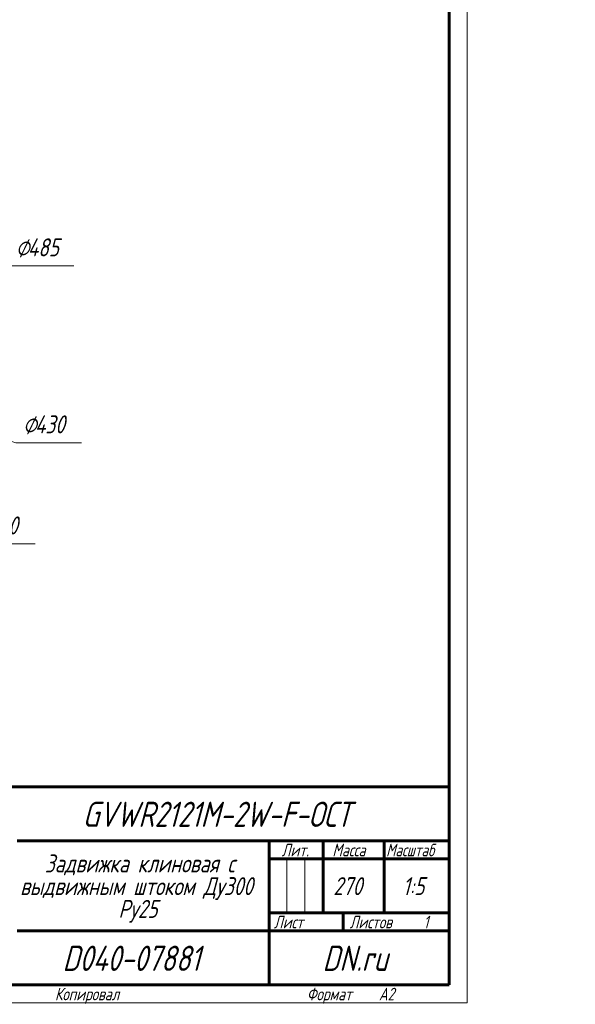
# Model space of a CAD drawing. Header units: millimetres. Extents: x 0 to 624, y -10 to 420.
# Tile 14 of 15: x 470 to 624, y 0 to 273. Entities that reach past the tile are written whole.
import ezdxf

# ---------------------------------------------------------------- set-up
doc = ezdxf.new("R2010")
doc.units = ezdxf.units.MM
doc.linetypes.add('K5LT_BASIC', pattern=[0])
doc.linetypes.add('K5LT_THIN', pattern=[0])
doc.layers.add('Системный слой', color=7, linetype='Continuous')
doc.layers.add('Системный слой (1)', color=251, linetype='Continuous', true_color=0x6c6c6c)
doc.styles.add('KDIMTEXTSTYLE', font='txt', dxfattribs={"width": 0.96, "oblique": 15, "height": 5})
doc.styles.add('KTEXTSTYLE', font='txt', dxfattribs={"width": 0.96, "height": 5})
doc.dimstyles.new('KDIMSTYLE (0.20)', dxfattribs={"dimtxt": 5, "dimasz": 1, "dimexe": 2, "dimexo": 0, "dimgap": 1, "dimtad": 1, "dimlfac": 5, "dimtxsty": 'KDIMTEXTSTYLE', "dimsah": 1, "dimcen": 0, "dimdle": 1, "dimadec": 0, "dimazin": 0, "dimtfac": 0.667, "dimtmove": 0, "dimatfit": 3, "dimfxl": 1, "dimtvp": 1, "dimtolj": 1, "dimtzin": 0, "dimarcsym": 0})

# ---------------------------------------------------------------- blocks, each defined once
blk = doc.blocks.new('D5')
at = {"layer": 'Системный слой (1)'}
for points in [[(449.14, 194.59), (453.23, 197.54), (448.52, 195.75), (449.27, 195.41)], [(367.81, 151.59), (372.52, 153.38), (371.77, 153.72), (371.9, 154.54)]]:
    blk.add_hatch(color=7, dxfattribs=at).paths.add_polyline_path(points)
at = {"layer": 'Системный слой (1)', "color": 7, "linetype": 'K5LT_THIN', "lineweight": 18, "true_color": 0xffffff}
for p, q in [((453.23, 197.54), (466.62, 204.74)), ((367.81, 151.59), (453.23, 197.54)), ((448.52, 195.75), (453.23, 197.54)), ((453.23, 197.54), (449.14, 194.59)), ((449.27, 195.41), (448.52, 195.75)), ((449.14, 194.59), (449.27, 195.41)), ((367.81, 151.59), (371.9, 154.54)), ((372.52, 153.38), (367.81, 151.59)), ((371.9, 154.54), (371.77, 153.72)), ((371.77, 153.72), (372.52, 153.38))]:
    blk.add_line(p, q, dxfattribs=at)
blk.add_wipeout([(468.62, 205.74), (468.62, 213.12), (482.18, 213.12), (482.18, 205.74)]).dxf.layer = 'Системный слой (1)'
blk.add_line((466.62, 204.74), (484.74, 204.74), dxfattribs=at)
at = {"layer": 'Системный слой (1)', "color": 7, "char_height": 5, "attachment_point": 1, "style": 'KTEXTSTYLE'}
for s, insert in [('\\fArial|b0|c204|p34;\\H5.0;\\W1.000;\\Q15;\\fGOST Type AU|b0|i0|c204|p34;\\Q15;\\W0.960;⌀', (468.62, 212.33)), ('\\fArial|b0|c204|p34;\\H5.0;\\W1.000;\\Q15;\\fGOST Type AU|b0|i0|c204|p34;\\Q15;\\W0.960;485', (471.93, 212.33))]:
    blk.add_mtext(s, dxfattribs=dict(at, insert=insert))
blk = doc.blocks.new('KDIMARROW_01')
at = {"layer": 'Системный слой'}
blk.add_hatch(color=0, dxfattribs=at).paths.add_polyline_path([(-5, -0.66), (0, 0), (-5, 0.66), (-4.5, 0)])
at = {"layer": 'Системный слой', "color": 0, "linetype": 'K5LT_THIN', "lineweight": 18}
for p, q in [((-4.5, 0), (-5, 0.66)), ((-5, 0.66), (0, 0)), ((0, 0), (-5, -0.66)), ((-5, -0.66), (-4.5, 0))]:
    blk.add_line(p, q, dxfattribs=at)
at = {"layer": 'Системный слой (1)', "color": 0, "linetype": 'K5LT_THIN', "lineweight": 18}
blk.add_line((190.42, 174.56), (190.22, 174.56), dxfattribs=at)
blk = doc.blocks.new('D6')
at = {"layer": 'Системный слой (1)'}
for points in [[(387.46, 199.56), (383.53, 202.71), (386.51, 198.65), (386.64, 199.47)], [(437.51, 146.41), (434.53, 150.48), (434.4, 149.66), (433.58, 149.57)]]:
    blk.add_hatch(color=7, dxfattribs=at).paths.add_polyline_path(points)
at = {"layer": 'Системный слой (1)', "color": 7, "linetype": 'K5LT_THIN', "lineweight": 18, "true_color": 0xffffff}
for p, q in [((383.53, 202.71), (387.46, 199.56)), ((386.51, 198.65), (383.53, 202.71)), ((383.53, 202.71), (437.51, 146.41)), ((386.64, 199.47), (386.51, 198.65)), ((387.46, 199.56), (386.64, 199.47)), ((434.4, 149.66), (434.53, 150.48)), ((434.53, 150.48), (437.51, 146.41)), ((433.58, 149.57), (434.4, 149.66)), ((437.51, 146.41), (433.58, 149.57)), ((437.51, 146.41), (455.64, 127.51))]:
    blk.add_line(p, q, dxfattribs=at)
blk.add_wipeout([(457.64, 128.51), (457.64, 135.89), (471.45, 135.89), (471.45, 128.51)]).dxf.layer = 'Системный слой (1)'
blk.add_line((455.64, 127.51), (474.02, 127.51), dxfattribs=at)
at = {"layer": 'Системный слой (1)', "color": 7, "char_height": 5, "attachment_point": 1, "style": 'KTEXTSTYLE'}
for s, insert in [('\\fArial|b0|c204|p34;\\H5.0;\\W1.000;\\Q15;\\fGOST Type AU|b0|i0|c204|p34;\\Q15;\\W0.960;⌀', (457.64, 135.1)), ('\\fArial|b0|c204|p34;\\H5.0;\\W1.000;\\Q15;\\fGOST Type AU|b0|i0|c204|p34;\\Q15;\\W0.960;390', (460.94, 135.1))]:
    blk.add_mtext(s, dxfattribs=dict(at, insert=insert))
blk = doc.blocks.new('D7')
at = {"layer": 'Системный слой (1)'}
for points in [[(388.13, 185.7), (383.32, 187.22), (387.57, 184.51), (387.4, 185.32)], [(437.72, 161.91), (433.47, 164.62), (433.64, 163.81), (432.91, 163.42)]]:
    blk.add_hatch(color=7, dxfattribs=at).paths.add_polyline_path(points)
at = {"layer": 'Системный слой (1)', "color": 7, "linetype": 'K5LT_THIN', "lineweight": 18, "true_color": 0xffffff}
for p, q in [((383.32, 187.22), (357.79, 199.09)), ((383.32, 187.22), (388.13, 185.7)), ((387.57, 184.51), (383.32, 187.22)), ((437.72, 161.91), (383.32, 187.22)), ((388.13, 185.7), (387.4, 185.32)), ((387.4, 185.32), (387.57, 184.51)), ((433.64, 163.81), (433.47, 164.62)), ((433.47, 164.62), (437.72, 161.91)), ((432.91, 163.42), (433.64, 163.81)), ((437.72, 161.91), (432.91, 163.42))]:
    blk.add_line(p, q, dxfattribs=at)
blk.add_wipeout([(338.36, 200.09), (338.36, 207.47), (355.09, 207.47), (355.09, 200.09)]).dxf.layer = 'Системный слой (1)'
blk.add_line((357.79, 199.09), (336.36, 199.09), dxfattribs=at)
at = {"layer": 'Системный слой (1)', "color": 7, "insert": (338.36, 206.68), "char_height": 5, "attachment_point": 1, "style": 'KTEXTSTYLE'}
blk.add_mtext('\\fArial|b0|c204|p34;\\H5.0;\\W1.000;\\Q15;\\fGOST Type AU|b0|i0|c204|p34;\\Q15;\\W0.960;DN300', dxfattribs=at)
blk = doc.blocks.new('D9')
at = {"layer": 'Системный слой (1)'}
for points in [[(373.92, 186.52), (374.6, 186.99), (369.65, 187.92), (374.19, 185.74)], [(451.39, 161.21), (446.85, 163.39), (447.12, 162.61), (446.44, 162.14)]]:
    blk.add_hatch(color=7, dxfattribs=at).paths.add_polyline_path(points)
at = {"layer": 'Системный слой (1)', "color": 7, "linetype": 'K5LT_THIN', "lineweight": 18, "true_color": 0xffffff}
for p, q in [((369.65, 187.92), (374.6, 186.99)), ((374.19, 185.74), (369.65, 187.92)), ((369.65, 187.92), (451.39, 161.21)), ((374.6, 186.99), (373.92, 186.52)), ((373.92, 186.52), (374.19, 185.74)), ((446.44, 162.14), (447.12, 162.61)), ((451.39, 161.21), (446.44, 162.14)), ((447.12, 162.61), (446.85, 163.39)), ((446.85, 163.39), (451.39, 161.21)), ((451.39, 161.21), (468.62, 155.58))]:
    blk.add_line(p, q, dxfattribs=at)
blk.add_wipeout([(470.62, 156.58), (470.62, 163.97), (484.3, 163.97), (484.3, 156.58)]).dxf.layer = 'Системный слой (1)'
blk.add_line((468.62, 155.58), (486.87, 155.58), dxfattribs=at)
at = {"layer": 'Системный слой (1)', "color": 7, "char_height": 5, "attachment_point": 1, "style": 'KTEXTSTYLE'}
for s, insert in [('\\fArial|b0|c204|p34;\\H5.0;\\W1.000;\\Q15;\\fGOST Type AU|b0|i0|c204|p34;\\Q15;\\W0.960;⌀', (470.62, 163.17)), ('\\fArial|b0|c204|p34;\\H5.0;\\W1.000;\\Q15;\\fGOST Type AU|b0|i0|c204|p34;\\Q15;\\W0.960;430', (473.93, 163.17))]:
    blk.add_mtext(s, dxfattribs=dict(at, insert=insert))
blk = doc.blocks.new('U88')
at = {"color": 7, "linetype": 'K5LT_THIN', "lineweight": 18, "true_color": 0xffffff}
for p, q in [((594, 420), (594, 0)), ((543.96, 25), (543.96, 40)), ((548.98, 25), (548.98, 40)), ((594, 0), (0, 0))]:
    blk.add_line(p, q, dxfattribs=at)
at = {"color": 143, "linetype": 'K5LT_BASIC', "lineweight": 60, "true_color": 0x33acca}
for p, q in [((589, 415), (589, 5)), ((404, 60), (589, 60)), ((469, 45), (589, 45)), ((539, 5), (539, 45)), ((554, 25), (554, 45)), ((571, 25), (571, 45)), ((539, 40), (554, 40)), ((554, 40), (589, 40)), ((539, 25), (589, 25)), ((559.57, 20), (559.57, 25)), ((469, 20), (539, 20)), ((539, 20), (589, 20)), ((589, 5), (20, 5))]:
    blk.add_line(p, q, dxfattribs=at)
at = {"color": 7, "attachment_point": 1, "style": 'KTEXTSTYLE'}
for s, insert, char_height in [('\\fArial|b0|c204|p34;\\H5.0;\\W1.000;\\Q15;\\fGOST Type AU|b0|i0|c204|p34;\\Q15;\\W0.960;\\H7.00;GVWR2121M-2W-F-ОСТ', (487.17, 55.86), 7), ('\\fArial|b0|c204|p34;\\H5.0;\\W1.000;\\Q15;\\fGOST Type AU|b0|i0|c204|p34;\\Q15;\\W0.960;\\H3.50;Лит.', (542.47, 44.18), 3.5), ('\\fArial|b0|c204|p34;\\H5.0;\\W1.000;\\Q15;\\fGOST Type AU|b0|i0|c204|p34;\\Q15;\\W0.960;\\H3.50;Масса', (556.58, 44.18), 3.5), ('\\fArial|b0|c204|p34;\\H5.0;\\W1.000;\\Q15;\\fGOST Type AU|b0|i0|c204|p34;\\Q15;\\W0.926;\\H3.50;Масштаб', (571.52, 44.18), 3.5), ('\\fArial|b0|c204|p34;\\H5.0;\\W1.000;\\Q15;\\fGOST Type AU|b0|i0|c204|p34;\\Q15;\\W0.960;Задвижка клиновая с', (476.7, 41.21), 5), ('\\fArial|b0|c204|p34;\\H5.0;\\W1.000;\\Q15;\\fGOST Type AU|b0|i0|c204|p34;\\Q15;\\W0.960;выдвижным штоком Ду300', (469.82, 34.9), 5), ('\\fArial|b0|c204|p34;\\H5.0;\\W1.000;\\Q15;\\fGOST Type AU|b0|i0|c204|p34;\\Q15;\\W0.960;270', (556.83, 34.9), 5), ('\\fArial|b0|c204|p34;\\H5.0;\\W1.000;\\Q15;\\fGOST Type AU|b0|i0|c204|p34;\\Q15;\\W0.960;{\\c16737820;1:5}', (576.11, 34.9), 5), ('\\fArial|b0|c204|p34;\\H5.0;\\W1.000;\\Q15;\\fGOST Type AU|b0|i0|c204|p34;\\Q15;\\W0.960;Ру25', (497.14, 28.59), 5), ('\\fArial|b0|c204|p34;\\H5.0;\\W1.000;\\Q15;\\fGOST Type AU|b0|i0|c204|p34;\\Q15;\\W0.960;\\H3.50;Лист', (540.32, 24.18), 3.5), ('\\fArial|b0|c204|p34;\\H5.0;\\W1.000;\\Q15;\\fGOST Type AU|b0|i0|c204|p34;\\Q15;\\W0.960;\\H3.50;Листов', (561.36, 24.18), 3.5), ('\\fArial|b0|c204|p34;\\H5.0;\\W1.000;\\Q15;\\fGOST Type AU|b0|i0|c204|p34;\\Q15;\\W0.960;\\H3.50;1', (581.91, 24.18), 3.5), ('\\fArial|b0|c204|p34;\\H5.0;\\W1.000;\\Q15;\\fGOST Type AU|b0|i0|c204|p34;\\Q15;\\W0.960;\\H7.00;D040-07881', (481.61, 15.86), 7), ('\\fArial|b0|c204|p34;\\H5.0;\\W1.000;\\Q15;\\fGOST Type AU|b0|i0|c204|p34;\\Q15;\\W0.960;\\H7.00;DN.ru', (553.84, 15.86), 7), ('\\fArial|b0|c204|p34;\\H5.0;\\W1.000;\\Q15;\\fGOST Type AU|b0|i0|c204|p34;\\Q15;\\W0.960;\\H3.50;Копировал', (479.5, 4.18), 3.5), ('\\fArial|b0|c204|p34;\\H5.0;\\W1.000;\\Q15;\\fGOST Type AU|b0|i0|c204|p34;\\Q15;\\W0.960;\\H3.50;Формат', (549.5, 4.18), 3.5), ('\\fArial|b0|c204|p34;\\H5.0;\\W1.000;\\Q15;\\fGOST Type AU|b0|i0|c204|p34;\\Q15;\\W0.960;\\H3.50;A2', (569.5, 4.18), 3.5)]:
    blk.add_mtext(s, dxfattribs=dict(at, insert=insert, char_height=char_height))

msp = doc.modelspace()

# ---------------------------------------------------------------- dimensions: what is measured, and where the dimension line sits
at = {"layer": 'Системный слой (1)', "color": 7}
dim = msp.add_diameter_dim_2p(p1=(196.9562, 59.6876), p2=(624.0844, 289.4407), dimstyle='KDIMSTYLE (0.20)', override={"dimtih": 1, "dimtoh": 1, "dimpost": '\\fGOST Type AU|b0|c204|p34;\\H5.0;\\W0.960;\\Q15;<>', "dimblk1": 'KDIMARROW_01', "dimblk2": 'KDIMARROW_01', "dimclrt": 7, "dimtol": 1, "dimtp": 0, "dimtm": 0, "dimtdec": 5, "dimtmove": 1, "dimatfit": 2, "dimtolj": 1}, dxfattribs=at)
dim.commit()
dim.dimension.update_dxf_attribs({"geometry": 'D5', "text_midpoint": (468.6191, 204.7398), "dimtype": 163})

# ---------------------------------------------------------------- next in the draw order: dimensions: what is measured, and where the dimension line sits
dim = msp.add_diameter_dim_2p(p1=(275.5621, 315.3167), p2=(545.4785, 33.8116), dimstyle='KDIMSTYLE (0.20)', override={"dimtih": 1, "dimtoh": 1, "dimpost": '\\fGOST Type AU|b0|c204|p34;\\H5.0;\\W0.960;\\Q15;<>', "dimblk1": 'KDIMARROW_01', "dimblk2": 'KDIMARROW_01', "dimclrt": 7, "dimtol": 1, "dimtp": 0, "dimtm": 0, "dimtdec": 5, "dimtmove": 1, "dimatfit": 2, "dimtolj": 1}, dxfattribs=at)
dim.commit()
dim.dimension.update_dxf_attribs({"geometry": 'D6', "text_midpoint": (457.6364, 127.511), "dimtype": 163})

# ---------------------------------------------------------------- next in the draw order: dimensions: what is measured, and where the dimension line sits
dim = msp.add_diameter_dim_2p(p1=(546.5266, 111.3004), p2=(274.514, 237.8278), dimstyle='KDIMSTYLE (0.20)', override={"dimtih": 1, "dimtoh": 1, "dimpost": '\\fGOST Type AU|b0|c204|p34;\\H5.0;\\W0.960;\\Q15;<>', "dimblk1": 'KDIMARROW_01', "dimblk2": 'KDIMARROW_01', "dimclrt": 7, "dimtol": 1, "dimtp": 0, "dimtm": 0, "dimtdec": 5, "dimtmove": 1, "dimatfit": 2, "dimtolj": 1}, dxfattribs=at)
dim.commit()
dim.dimension.update_dxf_attribs({"geometry": 'D7', "text_midpoint": (355.7885, 199.0925), "dimtype": 163})

# ---------------------------------------------------------------- next in the draw order: dimensions: what is measured, and where the dimension line sits
dim = msp.add_diameter_dim_2p(p1=(206.149, 241.3275), p2=(614.8917, 107.8007), dimstyle='KDIMSTYLE (0.20)', override={"dimtih": 1, "dimtoh": 1, "dimpost": '\\fGOST Type AU|b0|c204|p34;\\H5.0;\\W0.960;\\Q15;<>', "dimblk1": 'KDIMARROW_01', "dimblk2": 'KDIMARROW_01', "dimclrt": 7, "dimtol": 1, "dimtp": 0, "dimtm": 0, "dimtdec": 5, "dimtmove": 1, "dimatfit": 2, "dimtolj": 1}, dxfattribs=at)
dim.commit()
dim.dimension.update_dxf_attribs({"geometry": 'D9', "text_midpoint": (470.6191, 155.5846), "dimtype": 163})

# ---------------------------------------------------------------- next in the draw order: block references
msp.add_blockref('U88', (0, 0))

doc.saveas('drawing.dxf')
